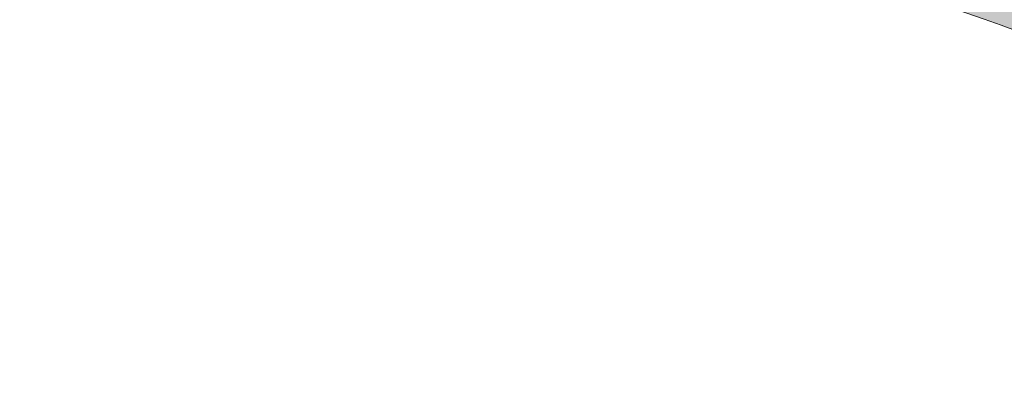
# Model space of a CAD drawing. Header units: metres. Extents: x 538891 to 1080079, y 6588829 to 13178720.
# Tile 88 of 169: x 539215.84 to 539232.33, y 6589458.57 to 6589464.9. Entities that reach past the tile are written whole.
import ezdxf

# ---------------------------------------------------------------- set-up
doc = ezdxf.new("R2010")
doc.units = ezdxf.units.M
doc.header["$LTSCALE"] = 0.4
doc.layers.add('KOLDE PST', color=7, linetype='Continuous')

# ---------------------------------------------------------------- blocks, each defined once
blk = doc.blocks.new('#9_019061_PP_TL (2D)')
at = {"linetype": 'Continuous', "lineweight": 0, "true_color": 0xffdf7f}
h = blk.add_hatch(color=41, dxfattribs=at)
edge = h.paths.add_edge_path()
edge.add_arc((539039.4154101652, 6589463.244350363), 48.29997429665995, 66.57314219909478, 76.14185816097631, ccw=False)
edge.add_line((539058.6184198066, 6589507.562878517), (539066.0345749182, 6589504.349493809))
edge.add_arc((539086.589352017, 6589551.787756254), 51.69997684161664, 246.5731409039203, 263.6668443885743)
edge.add_line((539080.8863548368, 6589500.403289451), (539120.7231832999, 6589495.981924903))
edge.add_arc((539112.6374951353, 6589423.129258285), 73.29999581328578, 66.82796386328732, 83.66684102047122, ccw=False)
edge.add_line((539141.4805500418, 6589490.515960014), (539168.781217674, 6589478.830647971))
edge.add_arc((539204.8645496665, 6589563.132979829), 91.70000002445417, 246.827964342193, 267.830195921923)
edge.add_line((539201.3926800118, 6589471.498727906), (539210.4155722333, 6589471.156865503))
edge.add_arc((539208.5868775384, 6589422.891496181), 48.29999999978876, 71.30953512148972, 87.83019592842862, ccw=False)
edge.add_line((539224.0648710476, 6589468.644329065), (539232.0216122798, 6589465.952596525))
edge.add_arc((539222.407951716, 6589437.534687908), 29.99999999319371, 32.623453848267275, 71.30953511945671, ccw=False)
edge.add_line((539247.6749051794, 6589453.708155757), (539249.0157836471, 6589451.613372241))
edge.add_line((539249.0157836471, 6589451.613372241), (539252.5125743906, 6589453.823353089))
edge.add_line((539252.5125743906, 6589453.823353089), (539252.222101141, 6589454.28296077))
edge.add_arc((539255.6034059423, 6589456.419959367), 3.999998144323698, 78.34070675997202, 212.2930555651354, ccw=False)
edge.add_line((539256.4117717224, 6589460.337424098), (539306.7314928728, 6589449.954046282))
edge.add_arc((539266.3134001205, 6589254.080679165), 199.9999954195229, 69.38189835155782, 78.34076937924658, ccw=False)
edge.add_arc((539390.1600926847, 6589583.253643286), 151.6999385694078, 249.3818962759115, 260.1262747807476)
edge.add_line((539364.146992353, 6589433.800674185), (539400.3056453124, 6589427.507063))
edge.add_arc((539374.8755807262, 6589281.403813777), 148.2998571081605, 76.54589760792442, 80.12627433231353, ccw=False)
edge.add_line((539409.3799683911, 6589425.633820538), (539415.6764660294, 6589424.127498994))
edge.add_line((539415.6764660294, 6589424.127498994), (539461.9164176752, 6589412.655971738))
edge.add_line((539461.9164176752, 6589412.655971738), (539501.0212698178, 6589403.156877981))
edge.add_arc((539453.8114742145, 6589208.80864604), 200.0000001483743, 68.66850267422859, 76.34653551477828, ccw=False)
edge.add_line((539526.5641454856, 6589395.106925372), (539542.9704975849, 6589388.699963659))
edge.add_arc((539635.0753794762, 6589624.553585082), 253.2000000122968, 248.6685026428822, 261.8880643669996)
edge.add_arc((539543.2849724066, 6588980.562303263), 397.2999999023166, 71.92422893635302, 81.88806437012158, ccw=False)
edge.add_arc((539703.1845637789, 6589464.417768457), 112.3042545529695, 250.96499781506, 252.4606867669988)
edge.add_arc((539871.3742939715, 6589937.521631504), 614.357186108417, 250.8007736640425, 252.2964588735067)
edge.add_line((539684.5532260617, 6589352.258749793), (539685.5730097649, 6589355.293153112))
edge.add_arc((539758.7057676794, 6589594.356928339), 249.9997778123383, 250.6606811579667, 252.9904383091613, ccw=False)
edge.add_arc((539543.2849724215, 6588980.562303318), 400.4999998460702, 70.66068219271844, 78.54997938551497)
edge.add_arc((539623.1864813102, 6589375.051845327), 2.00000000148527, 166.3465355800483, 258.5499793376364, ccw=False)
edge.add_line((539621.2429989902, 6589375.523943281), (539622.1456133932, 6589379.239729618))
edge.add_line((539622.1456133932, 6589379.239729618), (539618.2586487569, 6589380.18392553))
edge.add_line((539618.2586487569, 6589380.18392553), (539617.2645513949, 6589376.091531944))
edge.add_arc((539615.3210694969, 6589376.563629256), 1.999999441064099, 259.6901167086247, 346.3465505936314, ccw=False)
edge.add_arc((539543.2849725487, 6588980.562304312), 400.499998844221, 79.69013183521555, 81.88806437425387)
edge.add_arc((539635.0753794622, 6589624.553585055), 249.9999999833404, 248.668502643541, 261.88806437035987, ccw=False)
edge.add_line((539544.134540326, 6589391.680736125), (539527.7281882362, 6589398.087697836))
edge.add_arc((539453.8114743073, 6589208.808646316), 203.1999998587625, 68.66850266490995, 76.34653552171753)
edge.add_line((539501.7766265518, 6589406.266449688), (539462.6793608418, 6589415.763700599))
edge.add_line((539462.6793608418, 6589415.763700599), (539428.9086092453, 6589424.141782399))
edge.add_arc((539429.3901842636, 6589426.08293785), 1.999999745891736, 166.0669591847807, 256.06697375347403, ccw=False)
edge.add_line((539427.4490289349, 6589426.564513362), (539427.4851470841, 6589426.710100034))
edge.add_line((539427.4851470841, 6589426.710100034), (539423.6028358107, 6589427.673250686))
edge.add_line((539423.6028358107, 6589427.673250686), (539423.5765020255, 6589427.567103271))
edge.add_arc((539421.635346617, 6589428.048678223), 1.999999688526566, 256.5458904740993, 346.0669753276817, ccw=False)
edge.add_line((539421.170013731, 6589426.103565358), (539410.1245006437, 6589428.746001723))
edge.add_arc((539374.8755813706, 6589281.403816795), 151.4998540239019, 76.54589761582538, 80.12627434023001)
edge.add_line((539400.8543728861, 6589430.659664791), (539364.6957199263, 6589436.953275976))
edge.add_arc((539390.160108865, 6589583.253702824), 148.4999999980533, 248.6969164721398, 260.12627261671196, ccw=False)
edge.add_line((539336.2098552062, 6589444.900458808), (539332.5649809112, 6589446.321761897))
edge.add_arc((539259.5728721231, 6589259.245281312), 200.8119954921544, 68.68563534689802, 74.77494262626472)
edge.add_arc((539312.8319477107, 6589454.93936929), 1.999999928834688, 166.0669644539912, 254.8231364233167, ccw=False)
edge.add_line((539310.8907921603, 6589455.420944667), (539310.9409658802, 6589455.623187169))
edge.add_line((539310.9409658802, 6589455.623187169), (539305.9872836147, 6589456.852130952))
edge.add_line((539305.9872836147, 6589456.852130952), (539305.9427732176, 6589456.672716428))
edge.add_arc((539304.0016178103, 6589457.154291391), 1.999999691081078, 258.3407607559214, 346.0669749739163, ccw=False)
edge.add_line((539303.5974366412, 6589455.195558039), (539232.7135843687, 6589469.822304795))
edge.add_arc((539252.9225889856, 6589567.758824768), 99.99982906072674, 252.9836061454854, 258.3407738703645, ccw=False)
edge.add_arc((539208.5868928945, 6589422.891557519), 51.49993684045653, 72.9836072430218, 78.65987112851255)
edge.add_arc((539219.1067407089, 6589475.347024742), 1.999999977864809, 165.7554892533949, 258.6598684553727, ccw=False)
edge.add_line((539217.1682317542, 6589475.839145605), (539217.8961277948, 6589478.706394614))
edge.add_line((539217.8961277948, 6589478.706394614), (539213.0431669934, 6589479.910350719))
edge.add_line((539213.0431669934, 6589479.910350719), (539212.0202843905, 6589475.881122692))
edge.add_arc((539210.0817755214, 6589476.373243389), 1.9999998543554, 267.8301925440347, 345.7554932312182, ccw=False)
edge.add_line((539210.0060530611, 6589474.374677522), (539201.5138357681, 6589474.696433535))
edge.add_arc((539204.8645496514, 6589563.132979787), 88.499999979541, 246.8279643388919, 267.83019593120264, ccw=False)
edge.add_line((539170.0403961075, 6589481.772495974), (539142.7397284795, 6589493.457808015))
edge.add_arc((539112.6374951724, 6589423.129258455), 76.49999564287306, 66.82796385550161, 83.66684101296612)
edge.add_line((539121.0761738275, 6589499.162396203), (539081.2393453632, 6589503.58376075))
edge.add_arc((539086.5893523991, 6589551.787757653), 48.49997827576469, 246.573140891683, 263.6668443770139, ccw=False)
edge.add_line((539067.30682455, 6589507.285712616), (539059.8906694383, 6589510.499097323))
edge.add_arc((539039.4154784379, 6589463.244549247), 51.49976466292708, 66.5731240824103, 76.14187874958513)
edge.add_line((539051.7506227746, 6589513.245248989), (539050.9841624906, 6589510.138395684))
at = {"color": 41, "linetype": 'Continuous', "lineweight": 9, "true_color": 0xffdf7f, "flags": 128}
blk.add_lwpolyline([(539141.4805500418, 6589490.515960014), (539168.781217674, 6589478.830647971, 0.09189691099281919), (539201.3926800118, 6589471.498727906), (539210.4155722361, 6589471.156865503, -0.07221009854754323), (539224.0648710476, 6589468.644329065), (539232.0216122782, 6589465.952596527, -0.1704215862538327), (539247.6749051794, 6589453.708155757)], format="xyb", dxfattribs=at)
at = {"color": 5, "linetype": 'Continuous', "lineweight": 35, "true_color": 0x0000ff, "flags": 128}
blk.add_lwpolyline([(539247.6749051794, 6589453.708155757, 0.1704215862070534), (539232.0216122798, 6589465.952596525), (539224.0648710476, 6589468.644329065, 0.01285856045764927), (539221.6923091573, 6589469.379534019), (539221.0139741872, 6589466.973320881), (539216.6280364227, 6589467.980073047), (539217.0669643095, 6589470.441239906, 0.03466780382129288), (539210.4155722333, 6589471.156865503), (539201.3926800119, 6589471.498727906, -0.09189691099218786), (539168.781217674, 6589478.830647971), (539155.2013857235, 6589484.643127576), (539154.2176525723, 6589482.344808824), (539150.0806788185, 6589484.115528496), (539151.0644119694, 6589486.413847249), (539141.4805500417, 6589490.515960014, 0.07360596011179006), (539120.7231832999, 6589495.981924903), (539097.1057774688, 6589498.603146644), (539096.8300036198, 6589496.11840344), (539092.3574658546, 6589496.614796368), (539092.6332397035, 6589499.099539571), (539080.8863548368, 6589500.403289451, -0.07472396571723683), (539066.0345749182, 6589504.349493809), (539058.6184198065, 6589507.562878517, 0.04177567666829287), (539050.9841624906, 6589510.138395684)], format="xyb", dxfattribs=at)
blk = doc.blocks.new('KOLDE PST TL')
at = {"color": 7}
blk.add_blockref('#9_019061_PP_TL (2D)', (0, 0), dxfattribs=at)
blk = doc.blocks.new('#13_KOLDE TAIM (2D)')
at = {"linetype": 'Continuous', "lineweight": 0, "true_color": 0xc4f877}
h = blk.add_hatch(color=71, dxfattribs=at)
edge = h.paths.add_edge_path()
edge.add_line((539220.7950976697, 6589465.997555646), (539221.7181432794, 6589465.785678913))
edge.add_line((539221.7181432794, 6589465.785678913), (539222.3805918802, 6589468.135539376))
edge.add_arc((539208.5868775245, 6589422.891496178), 47.30000000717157, 71.30953511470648, 73.04492009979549, ccw=False)
edge.add_line((539223.7444156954, 6589467.697065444), (539231.701156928, 6589465.005332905))
edge.add_arc((539222.407957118, 6589437.534694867), 28.99999167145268, 33.016917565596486, 71.30954081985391, ccw=False)
edge.add_line((539246.7247319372, 6589453.336402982), (539247.0074710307, 6589454.706282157))
edge.add_arc((539222.4079517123, 6589437.534687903), 29.99999999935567, 34.91681014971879, 71.30953511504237)
edge.add_line((539232.0216122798, 6589465.952596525), (539224.0648710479, 6589468.644329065))
edge.add_arc((539208.5868776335, 6589422.891496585), 48.29999958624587, 71.30953507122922, 74.25633764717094)
edge.add_line((539221.6923091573, 6589469.37953402), (539221.0139741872, 6589466.973320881))
edge.add_line((539221.0139741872, 6589466.973320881), (539221.0138591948, 6589466.973347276))
edge.add_line((539221.0138591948, 6589466.973347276), (539220.7950976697, 6589465.997555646))
at = {"color": 71, "linetype": 'Continuous', "lineweight": 5, "true_color": 0xc4f877, "flags": 128}
blk.add_lwpolyline([(539220.7950976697, 6589465.997555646), (539221.7181432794, 6589465.785678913), (539222.3805919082, 6589468.135539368, -0.007572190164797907), (539223.7444156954, 6589467.697065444), (539231.701156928, 6589465.005332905, -0.1686554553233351), (539246.7247319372, 6589453.336402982), (539247.0074710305, 6589454.706282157, 0.1601414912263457), (539232.0216122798, 6589465.952596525), (539224.0648710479, 6589468.644329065, 0.01285856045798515), (539221.6923091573, 6589469.37953402), (539221.0139741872, 6589466.973320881), (539221.0138591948, 6589466.973347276)], format="xyb", close=True, dxfattribs=at)
blk = doc.blocks.new('Kolde pst Taim')
at = {"color": 13, "true_color": 0xff4646}
blk.add_blockref('#13_KOLDE TAIM (2D)', (0, 0), dxfattribs=at)

msp = doc.modelspace()

# ---------------------------------------------------------------- block references
at = {"layer": 'KOLDE PST', "color": 7}
for name in ['KOLDE PST TL', 'Kolde pst Taim']:
    msp.add_blockref(name, (0, 0), dxfattribs=at)

doc.saveas('drawing.dxf')
